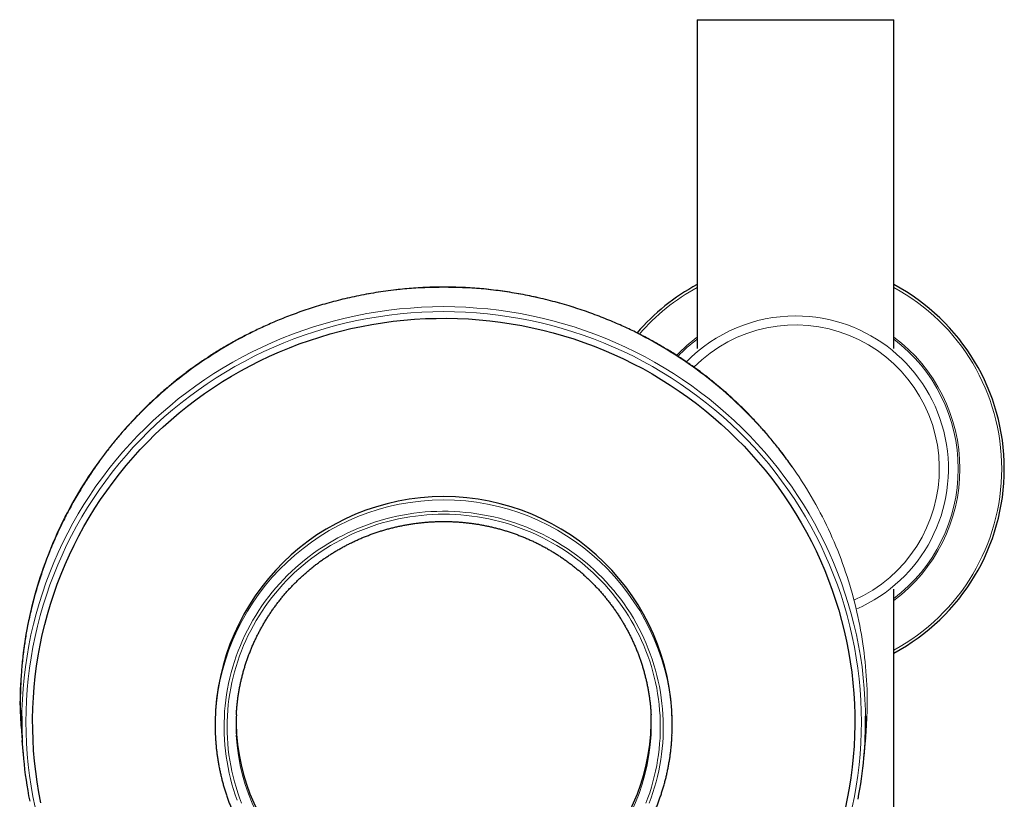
# Model space of a CAD drawing. Header units: millimetres. Extents: x 8 to 1018, y 12 to 2184.
# Tile 49 of 52: x 505 to 614, y 2097 to 2184. Entities that reach past the tile are written whole.
import ezdxf

# ---------------------------------------------------------------- set-up
doc = ezdxf.new("R2010")
doc.units = ezdxf.units.MM

msp = doc.modelspace()

# ---------------------------------------------------------------- linework, layer by layer
at = {"color": 7, "linetype": 'Continuous', "lineweight": 30}
for p, q in [((580.09, 2183.89), (580.09, 2147.28)), ((580.09, 2183.89), (601.99, 2183.89)), ((601.99, 2147.28), (601.99, 2183.89)), ((601.99, 1936.87), (601.99, 2120.5)), ((526.39, 2105.71), (526.39, 2105.34)), ((577.31, 2105.34), (577.31, 2105.71)), ((504.79, 2105.23), (504.9, 2103.64)), ((504.87, 2103.64), (505.05, 2101.67)), ((598.65, 2101.67), (598.83, 2103.64)), ((598.81, 2103.85), (598.8, 2103.64))]:
    msp.add_line(p, q, dxfattribs=at)
at = {"color": 8, "linetype": 'Continuous', "lineweight": 0, "flags": 128}
for points in [[(504.86, 2106.36), (504.87, 2107.02), (504.92, 2108.22), (505, 2109.43), (505.12, 2110.63), (505.26, 2111.83), (505.44, 2113.03), (505.64, 2114.22), (505.88, 2115.4), (506.16, 2116.58), (506.46, 2117.75), (506.79, 2118.91), (507.16, 2120.06), (507.55, 2121.21), (507.98, 2122.34), (508.43, 2123.46), (508.92, 2124.57), (509.44, 2125.67), (509.98, 2126.75), (510.55, 2127.82), (511.15, 2128.87), (511.78, 2129.91), (512.44, 2130.93), (513.12, 2131.94), (513.83, 2132.92), (514.57, 2133.89), (515.33, 2134.84), (516.12, 2135.77), (516.93, 2136.67), (517.76, 2137.56), (518.62, 2138.43), (519.5, 2139.27), (520.41, 2140.09), (521.33, 2140.88), (522.28, 2141.66), (523.24, 2142.4), (524.23, 2143.13), (525.23, 2143.82), (526.26, 2144.49), (527.3, 2145.14), (528.35, 2145.76), (529.43, 2146.35), (530.52, 2146.91), (531.62, 2147.44), (532.74, 2147.95), (533.87, 2148.43), (535.01, 2148.87), (536.16, 2149.29), (537.33, 2149.68), (538.5, 2150.04), (539.69, 2150.36), (540.88, 2150.66), (542.08, 2150.93), (543.29, 2151.16), (544.5, 2151.37), (545.72, 2151.54), (546.94, 2151.68), (548.16, 2151.79), (549.39, 2151.87), (550.62, 2151.92), (551.85, 2151.94), (553.08, 2151.92), (554.31, 2151.87), (555.54, 2151.79), (556.76, 2151.68), (557.98, 2151.54), (559.2, 2151.37), (560.41, 2151.16), (561.62, 2150.93), (562.82, 2150.66), (564.01, 2150.36), (565.19, 2150.04), (566.37, 2149.68), (567.53, 2149.29), (568.69, 2148.87), (569.83, 2148.43), (570.96, 2147.95), (572.08, 2147.44), (573.18, 2146.91), (574.27, 2146.35), (575.34, 2145.76), (576.4, 2145.14), (577.44, 2144.49), (578.46, 2143.82), (579.47, 2143.13), (580.45, 2142.4), (581.42, 2141.66), (582.37, 2140.88), (583.29, 2140.09), (584.19, 2139.27), (585.08, 2138.43), (585.93, 2137.56), (586.77, 2136.67), (587.58, 2135.77), (588.37, 2134.84), (589.13, 2133.89), (589.86, 2132.92), (590.57, 2131.94), (591.26, 2130.93), (591.91, 2129.91), (592.54, 2128.87), (593.14, 2127.82), (593.72, 2126.75), (594.26, 2125.67), (594.78, 2124.57), (595.26, 2123.46), (595.72, 2122.34), (596.14, 2121.21), (596.54, 2120.06), (596.9, 2118.91), (597.24, 2117.75), (597.54, 2116.58), (597.81, 2115.4), (598.05, 2114.22), (598.26, 2113.03), (598.44, 2111.83), (598.58, 2110.63), (598.69, 2109.43), (598.77, 2108.22), (598.82, 2107.02), (598.84, 2106.35)], [(551.85, 2151.39), (550.63, 2151.37), (549.41, 2151.32), (548.2, 2151.25), (546.99, 2151.14), (545.78, 2151), (544.57, 2150.82), (543.37, 2150.62), (542.18, 2150.39), (540.99, 2150.13), (539.81, 2149.83), (538.63, 2149.51), (537.47, 2149.15), (536.32, 2148.77), (535.17, 2148.35), (534.04, 2147.91), (532.92, 2147.44), (531.82, 2146.94), (530.73, 2146.41), (529.65, 2145.85), (528.59, 2145.27), (527.54, 2144.66), (526.51, 2144.02), (525.5, 2143.35), (524.5, 2142.66), (523.53, 2141.95), (522.57, 2141.21), (521.63, 2140.44), (520.72, 2139.66), (519.82, 2138.84), (518.95, 2138.01), (518.1, 2137.15), (517.27, 2136.28), (516.47, 2135.38), (515.69, 2134.46), (514.94, 2133.52), (514.21, 2132.56), (513.51, 2131.58), (512.83, 2130.59), (512.18, 2129.58), (511.56, 2128.55), (510.96, 2127.51), (510.39, 2126.45), (509.85, 2125.38), (509.34, 2124.29), (508.86, 2123.19), (508.41, 2122.08), (507.99, 2120.96), (507.6, 2119.83), (507.24, 2118.69), (506.91, 2117.54), (506.61, 2116.38), (506.34, 2115.21), (506.1, 2114.04), (505.9, 2112.86), (505.72, 2111.68), (505.58, 2110.49), (505.47, 2109.3), (505.39, 2108.11), (505.34, 2106.91), (505.32, 2105.72), (505.34, 2104.52), (505.39, 2103.33), (505.47, 2102.13), (505.58, 2100.94), (505.72, 2099.75), (505.9, 2098.57), (506.1, 2097.39), (506.34, 2096.22)], [(597.36, 2096.22), (597.6, 2097.39), (597.8, 2098.57), (597.98, 2099.75), (598.12, 2100.94), (598.23, 2102.13), (598.31, 2103.33), (598.36, 2104.52), (598.37, 2105.72), (598.36, 2106.91), (598.31, 2108.11), (598.23, 2109.3), (598.12, 2110.49), (597.98, 2111.68), (597.8, 2112.86), (597.6, 2114.04), (597.36, 2115.21), (597.09, 2116.38), (596.79, 2117.54), (596.46, 2118.69), (596.1, 2119.83), (595.71, 2120.96), (595.28, 2122.08), (594.83, 2123.19), (594.35, 2124.29), (593.84, 2125.38), (593.3, 2126.45), (592.74, 2127.51), (592.14, 2128.55), (591.52, 2129.58), (590.87, 2130.59), (590.19, 2131.58), (589.49, 2132.56), (588.76, 2133.52), (588.01, 2134.46), (587.23, 2135.38), (586.42, 2136.28), (585.6, 2137.15), (584.75, 2138.01), (583.88, 2138.84), (582.98, 2139.66), (582.06, 2140.44), (581.13, 2141.21), (580.17, 2141.95), (579.2, 2142.66), (578.2, 2143.35), (577.19, 2144.02), (576.16, 2144.66), (575.11, 2145.27), (574.05, 2145.85), (572.97, 2146.41), (571.88, 2146.94), (570.77, 2147.44), (569.65, 2147.91), (568.52, 2148.35), (567.38, 2148.77), (566.23, 2149.15), (565.06, 2149.51), (563.89, 2149.83), (562.71, 2150.13), (561.52, 2150.39), (560.33, 2150.62), (559.13, 2150.82), (557.92, 2151), (556.71, 2151.14), (555.5, 2151.25), (554.28, 2151.32), (553.07, 2151.37), (551.85, 2151.39)], [(574.72, 2096.65), (574.94, 2097.24), (575.14, 2097.84), (575.33, 2098.44), (575.5, 2099.04), (575.66, 2099.65), (575.8, 2100.27), (575.92, 2100.88), (576.02, 2101.51), (576.11, 2102.13), (576.18, 2102.75), (576.24, 2103.38), (576.28, 2104.01), (576.3, 2104.64), (576.31, 2105.26), (576.3, 2105.89), (576.27, 2106.52), (576.22, 2107.15), (576.16, 2107.77), (576.08, 2108.4), (575.99, 2109.02), (575.88, 2109.64), (575.75, 2110.26), (575.6, 2110.87), (575.44, 2111.48), (575.27, 2112.08), (575.07, 2112.68), (574.86, 2113.28), (574.64, 2113.86), (574.4, 2114.45), (574.14, 2115.02), (573.87, 2115.59), (573.59, 2116.16), (573.29, 2116.71), (572.97, 2117.26), (572.64, 2117.8), (572.29, 2118.33), (571.94, 2118.85), (571.56, 2119.36), (571.18, 2119.86), (570.78, 2120.35), (570.37, 2120.84), (569.94, 2121.31), (569.5, 2121.77), (569.06, 2122.21), (568.59, 2122.65), (568.12, 2123.08), (567.64, 2123.49), (567.14, 2123.89), (566.64, 2124.27), (566.12, 2124.65), (565.6, 2125.01), (565.06, 2125.35), (564.52, 2125.69), (563.97, 2126.01), (563.41, 2126.31), (562.84, 2126.6), (562.26, 2126.88), (561.68, 2127.14), (561.09, 2127.38), (560.49, 2127.61), (559.89, 2127.83), (559.28, 2128.02), (558.67, 2128.21), (558.05, 2128.38), (557.43, 2128.53), (556.81, 2128.66), (556.18, 2128.78), (555.54, 2128.89), (554.91, 2128.97), (554.27, 2129.04), (553.64, 2129.1), (553, 2129.13), (552.36, 2129.16), (551.72, 2129.16), (551.07, 2129.15), (550.43, 2129.12), (549.8, 2129.08), (549.16, 2129.02), (548.52, 2128.94), (547.89, 2128.84), (547.26, 2128.73), (546.63, 2128.61), (546.01, 2128.47), (545.39, 2128.31), (544.77, 2128.13), (544.16, 2127.94), (543.55, 2127.74), (542.96, 2127.52), (542.36, 2127.28), (541.77, 2127.03), (541.19, 2126.76), (540.62, 2126.48), (540.06, 2126.19), (539.5, 2125.88), (538.95, 2125.55), (538.41, 2125.21), (537.88, 2124.86), (537.36, 2124.49), (536.85, 2124.11), (536.35, 2123.72), (535.86, 2123.32), (535.38, 2122.9), (534.91, 2122.47), (534.45, 2122.03), (534.01, 2121.58), (533.58, 2121.11), (533.16, 2120.64), (532.75, 2120.15), (532.36, 2119.66), (531.98, 2119.15), (531.61, 2118.63), (531.26, 2118.11), (530.92, 2117.57), (530.59, 2117.03), (530.28, 2116.48), (529.99, 2115.92), (529.71, 2115.36), (529.45, 2114.79), (529.2, 2114.21), (528.96, 2113.62), (528.74, 2113.03), (528.54, 2112.43), (528.36, 2111.83), (528.19, 2111.22), (528.03, 2110.61), (527.89, 2110), (527.77, 2109.38), (527.67, 2108.76), (527.58, 2108.14), (527.51, 2107.51), (527.45, 2106.89), (527.42, 2106.26), (527.4, 2105.63), (527.39, 2105), (527.4, 2104.37), (527.43, 2103.75), (527.48, 2103.12), (527.54, 2102.49), (527.62, 2101.87), (527.72, 2101.25), (527.83, 2100.63), (527.96, 2100.01), (528.1, 2099.4), (528.26, 2098.79), (528.44, 2098.19), (528.64, 2097.59), (528.85, 2096.99)], [(529.33, 2096.67), (529.11, 2097.25), (528.91, 2097.83), (528.72, 2098.43), (528.55, 2099.02), (528.39, 2099.62), (528.25, 2100.23), (528.13, 2100.84), (528.02, 2101.45), (527.93, 2102.06), (527.86, 2102.68), (527.8, 2103.29), (527.76, 2103.91), (527.73, 2104.53), (527.73, 2105.15), (527.73, 2105.77), (527.76, 2106.39), (527.8, 2107.01), (527.86, 2107.63), (527.93, 2108.24), (528.02, 2108.86), (528.13, 2109.47), (528.25, 2110.08), (528.39, 2110.68), (528.55, 2111.28), (528.72, 2111.88), (528.91, 2112.47), (529.11, 2113.06), (529.33, 2113.64), (529.56, 2114.21), (529.81, 2114.78), (530.08, 2115.35), (530.35, 2115.9), (530.65, 2116.45), (530.96, 2116.99), (531.28, 2117.52), (531.62, 2118.05), (531.97, 2118.56), (532.33, 2119.07), (532.71, 2119.57), (533.1, 2120.05), (533.51, 2120.53), (533.92, 2121), (534.35, 2121.45), (534.79, 2121.9), (535.24, 2122.33), (535.71, 2122.75), (536.18, 2123.16), (536.67, 2123.55), (537.16, 2123.94), (537.67, 2124.31), (538.19, 2124.67), (538.71, 2125.01), (539.24, 2125.34), (539.79, 2125.66), (540.34, 2125.96), (540.9, 2126.25), (541.46, 2126.52), (542.04, 2126.78), (542.62, 2127.03), (543.2, 2127.26), (543.8, 2127.47), (544.39, 2127.67), (545, 2127.86), (545.61, 2128.02), (546.22, 2128.18), (546.83, 2128.31), (547.45, 2128.44), (548.07, 2128.54), (548.7, 2128.63), (549.33, 2128.7), (549.96, 2128.76), (550.59, 2128.8), (551.22, 2128.82), (551.85, 2128.83), (552.48, 2128.82), (553.11, 2128.8), (553.74, 2128.76), (554.37, 2128.7), (555, 2128.63), (555.62, 2128.54), (556.24, 2128.44), (556.86, 2128.31), (557.48, 2128.18), (558.09, 2128.02), (558.7, 2127.86), (559.3, 2127.67), (559.9, 2127.47), (560.49, 2127.26), (561.08, 2127.03), (561.66, 2126.78), (562.23, 2126.52), (562.8, 2126.25), (563.36, 2125.96), (563.91, 2125.66), (564.45, 2125.34), (564.99, 2125.01), (565.51, 2124.67), (566.03, 2124.31), (566.53, 2123.94), (567.03, 2123.55), (567.52, 2123.16), (567.99, 2122.75), (568.45, 2122.33), (568.91, 2121.9), (569.35, 2121.45), (569.78, 2121), (570.19, 2120.53), (570.6, 2120.05), (570.99, 2119.57), (571.36, 2119.07), (571.73, 2118.56), (572.08, 2118.05), (572.42, 2117.52), (572.74, 2116.99), (573.05, 2116.45), (573.34, 2115.9), (573.62, 2115.35), (573.89, 2114.78), (574.14, 2114.21), (574.37, 2113.64), (574.59, 2113.06), (574.79, 2112.47), (574.98, 2111.88), (575.15, 2111.28), (575.3, 2110.68), (575.44, 2110.08), (575.57, 2109.47), (575.67, 2108.86), (575.76, 2108.24), (575.84, 2107.63), (575.9, 2107.01), (575.94, 2106.39), (575.96, 2105.77), (575.97, 2105.15), (575.96, 2104.53), (575.94, 2103.91), (575.9, 2103.29), (575.84, 2102.68), (575.76, 2102.06), (575.67, 2101.45), (575.57, 2100.84), (575.44, 2100.23), (575.3, 2099.62), (575.15, 2099.02), (574.98, 2098.43), (574.79, 2097.83), (574.59, 2097.25), (574.37, 2096.67)]]:
    msp.add_lwpolyline(points, dxfattribs=at)
at = {"color": 7, "linetype": 'Continuous', "lineweight": 30, "flags": 128}
msp.add_lwpolyline([(506.99, 2096.7), (506.77, 2097.86), (506.57, 2099.02), (506.41, 2100.18), (506.28, 2101.35), (506.18, 2102.53), (506.11, 2103.7), (506.07, 2104.88), (506.06, 2106.05), (506.09, 2107.23), (506.15, 2108.41), (506.23, 2109.58), (506.35, 2110.75), (506.5, 2111.92), (506.68, 2113.08), (506.9, 2114.24), (507.14, 2115.39), (507.41, 2116.54), (507.72, 2117.67), (508.05, 2118.8), (508.42, 2119.93), (508.81, 2121.04), (509.23, 2122.14), (509.69, 2123.23), (510.17, 2124.3), (510.68, 2125.37), (511.22, 2126.42), (511.78, 2127.46), (512.38, 2128.48), (513, 2129.49), (513.64, 2130.48), (514.32, 2131.45), (515.02, 2132.4), (515.74, 2133.34), (516.49, 2134.26), (517.26, 2135.16), (518.06, 2136.04), (518.88, 2136.89), (519.73, 2137.73), (520.59, 2138.55), (521.48, 2139.34), (522.38, 2140.11), (523.31, 2140.85), (524.26, 2141.57), (525.22, 2142.27), (526.21, 2142.94), (527.21, 2143.59), (528.23, 2144.21), (529.26, 2144.8), (530.31, 2145.37), (531.38, 2145.91), (532.46, 2146.42), (533.55, 2146.9), (534.66, 2147.36), (535.77, 2147.79), (536.9, 2148.19), (538.04, 2148.56), (539.19, 2148.9), (540.34, 2149.21), (541.51, 2149.49), (542.68, 2149.74), (543.85, 2149.96), (545.04, 2150.15), (546.22, 2150.31), (547.42, 2150.44), (548.61, 2150.54), (549.81, 2150.61), (551.01, 2150.64), (552.2, 2150.65), (553.4, 2150.62), (554.6, 2150.57), (555.79, 2150.48), (556.99, 2150.37), (558.18, 2150.22), (559.36, 2150.04), (560.54, 2149.83), (561.72, 2149.59), (562.88, 2149.33), (564.04, 2149.03), (565.19, 2148.7), (566.33, 2148.34), (567.47, 2147.95), (568.59, 2147.54), (569.7, 2147.09), (570.8, 2146.62), (571.88, 2146.12), (572.95, 2145.59), (574.01, 2145.04), (575.05, 2144.45), (576.07, 2143.84), (577.08, 2143.21), (578.07, 2142.55), (579.05, 2141.86), (580, 2141.15), (580.94, 2140.41), (581.85, 2139.65), (582.75, 2138.87), (583.62, 2138.07), (584.47, 2137.24), (585.3, 2136.39), (586.11, 2135.52), (586.89, 2134.63), (587.65, 2133.72), (588.39, 2132.79), (589.1, 2131.84), (589.78, 2130.87), (590.44, 2129.89), (591.07, 2128.89), (591.68, 2127.87), (592.25, 2126.84), (592.8, 2125.8), (593.33, 2124.74), (593.82, 2123.67), (594.28, 2122.58), (594.72, 2121.49), (595.12, 2120.38), (595.5, 2119.26), (595.85, 2118.14), (596.16, 2117), (596.45, 2115.86), (596.71, 2114.71), (596.93, 2113.55), (597.12, 2112.39), (597.29, 2111.23), (597.42, 2110.06), (597.52, 2108.88), (597.59, 2107.71), (597.63, 2106.53), (597.63, 2105.36), (597.61, 2104.18), (597.55, 2103), (597.46, 2101.83), (597.34, 2100.66), (597.19, 2099.49), (597.01, 2098.33), (596.8, 2097.17), (596.56, 2096.02)], dxfattribs=at)
at = {"color": 7, "linetype": 'Continuous', "lineweight": 30}
for centre, radius, start, end in [((591.04, 2133.89), 23.25, 118.0971, 139.4112), ((591.04, 2133.89), 23.25, 298.0971, 61.9029), ((551.85, 2105.33), 25.46, 0.8482, 179.1518), ((552.77, 2105.34), 24.53, 357.335, 3.0163), ((550.16, 2105.81), 45.31, 179.3093, 191.3464), ((550.92, 2105.34), 24.53, 177.1783, 182.9918), ((551.01, 2105.34), 22.28, 177.0034, 182.8745), ((552.69, 2105.34), 22.28, 357.3282, 3.0011), ((553.53, 2105.81), 45.31, 348.908, 0.6776), ((551.85, 2106.05), 23.13, 181.3131, 358.6869)]:
    msp.add_arc(centre, radius, start, end, dxfattribs=at)
at = {"color": 8, "linetype": 'Continuous', "lineweight": 0}
for centre, radius, start, end in [((591.04, 2133.89), 22.96, 118.4881, 139.2331), ((591.04, 2133.89), 22.96, 298.4881, 61.5119), ((591.04, 2133.89), 17.02, 90, 135.6069), ((591.04, 2133.89), 17.02, 293.3265, 90), ((591.04, 2133.89), 16.01, 293.9622, 135.0063), ((591.04, 2133.89), 18.3, 126.7587, 136.3753), ((591.04, 2133.89), 18.12, 127.1747, 136.2723), ((591.04, 2133.89), 18.3, 306.7587, 53.2413), ((591.04, 2133.89), 18.12, 307.1747, 52.8253), ((551.85, 2104.94), 25.48, 3.8192, 176.3683), ((551.65, 2105.58), 22.94, 183.3922, 270.4901), ((552.05, 2105.57), 22.93, 269.4904, 356.8259)]:
    msp.add_arc(centre, radius, start, end, dxfattribs=at)
for points, knots in [([(551.85, 2154.1), (550.46, 2154.07), (547.67, 2154), (543.53, 2153.43), (539.45, 2152.54), (535.47, 2151.29), (531.62, 2149.7), (527.93, 2147.78), (524.42, 2145.54), (521.13, 2143.02), (518.08, 2140.21), (515.29, 2137.15), (512.79, 2133.87), (510.59, 2130.38), (508.72, 2126.71), (507.19, 2122.89), (506, 2118.96), (505.17, 2114.93), (504.73, 2110.86), (504.6, 2107.61), (504.75, 2105.74), (504.79, 2105.23)], [0, 0, 0, 0, 0.054428, 0.108856, 0.163284, 0.217711, 0.272139, 0.326567, 0.380995, 0.435423, 0.489851, 0.544279, 0.598706, 0.653134, 0.707562, 0.76199, 0.816418, 0.870846, 0.925274, 0.979701, 1, 1, 1, 1]), ([(551.85, 2154.12), (551.85, 2154.12), (551.85, 2154.12), (551.85, 2154.12), (551.85, 2154.11), (551.85, 2154.1)], [0, 0, 0, 0, 0.1290098, 0.5620427, 1, 1, 1, 1]), ([(551.85, 2154.1), (553.24, 2154.07), (556.02, 2154), (560.17, 2153.43), (564.24, 2152.54), (568.22, 2151.29), (572.08, 2149.7), (575.77, 2147.78), (579.28, 2145.54), (582.57, 2143.02), (585.62, 2140.21), (588.41, 2137.15), (590.91, 2133.87), (593.1, 2130.38), (594.98, 2126.71), (596.51, 2122.89), (597.69, 2118.96), (598.52, 2114.93), (598.97, 2110.86), (599.09, 2107.15), (598.89, 2104.82), (598.81, 2103.85)], [0, 0, 0, 0, 0.0534447, 0.1068893, 0.160334, 0.2137787, 0.2672233, 0.320668, 0.3741126, 0.4275573, 0.481002, 0.5344466, 0.5878913, 0.641336, 0.6947806, 0.7482253, 0.8016699, 0.8551146, 0.9085593, 0.9620039, 1, 1, 1, 1])]:
    msp.add_open_spline(points, degree=3, knots=knots, dxfattribs=at)
at = {"color": 7, "linetype": 'Continuous', "lineweight": 30}
for points, knots in [([(551.85, 2154.12), (551.77, 2154.12), (551.33, 2154.12), (550.56, 2154.11), (549.52, 2154.07), (548.51, 2154), (547.51, 2153.92), (546.47, 2153.81), (545.4, 2153.68), (544.29, 2153.51), (543.21, 2153.32), (542.15, 2153.11), (541.11, 2152.88), (540.09, 2152.64), (539.1, 2152.37), (538.13, 2152.1), (537.2, 2151.81), (536.29, 2151.51), (535.41, 2151.2), (534.56, 2150.88), (533.74, 2150.56), (532.94, 2150.23), (532.18, 2149.89), (531.44, 2149.56), (530.74, 2149.22), (530.06, 2148.89), (529.41, 2148.55), (528.75, 2148.2), (528.08, 2147.82), (527.4, 2147.43), (526.75, 2147.04), (526.14, 2146.66), (525.56, 2146.28), (524.97, 2145.89), (524.37, 2145.48), (523.77, 2145.04), (523.18, 2144.61), (522.62, 2144.18), (522.07, 2143.75), (521.54, 2143.32), (520.97, 2142.84), (520.35, 2142.3), (519.71, 2141.72), (519.09, 2141.15), (518.53, 2140.6), (518.01, 2140.08), (517.53, 2139.59), (517.08, 2139.11), (516.64, 2138.63), (516.22, 2138.16), (515.79, 2137.67), (515.36, 2137.16), (514.93, 2136.62), (514.49, 2136.07), (514.06, 2135.51), (513.62, 2134.91), (513.17, 2134.29), (512.72, 2133.64), (512.27, 2132.97), (511.84, 2132.29), (511.41, 2131.59), (510.98, 2130.87), (510.55, 2130.12), (510.12, 2129.34), (509.7, 2128.53), (509.29, 2127.7), (508.88, 2126.84), (508.49, 2125.96), (508.12, 2125.09), (507.78, 2124.24), (507.47, 2123.41), (507.17, 2122.58), (506.89, 2121.73), (506.61, 2120.86), (506.35, 2119.96), (506.11, 2119.08), (505.9, 2118.22), (505.71, 2117.39), (505.54, 2116.59), (505.39, 2115.82), (505.26, 2115.06), (505.17, 2114.43), (505.09, 2113.9), (505.03, 2113.44), (504.97, 2112.96), (504.92, 2112.44), (504.86, 2111.89), (504.82, 2111.31), (504.77, 2110.71), (504.74, 2110.07), (504.71, 2109.39), (504.69, 2108.67), (504.69, 2107.92), (504.69, 2107.13), (504.71, 2106.31), (504.74, 2105.68), (504.76, 2105.32), (504.77, 2105.24)], [0, 0, 0, 0, 0.003251, 0.016925, 0.030396, 0.043664, 0.056728, 0.069589, 0.084482, 0.099089, 0.113409, 0.127441, 0.141459, 0.155175, 0.168587, 0.181693, 0.194494, 0.206988, 0.219176, 0.231031, 0.242581, 0.253828, 0.264771, 0.275413, 0.285571, 0.29544, 0.305021, 0.314315, 0.325006, 0.335293, 0.345178, 0.354666, 0.363758, 0.372456, 0.382555, 0.392299, 0.40185, 0.411211, 0.420382, 0.429364, 0.438158, 0.449944, 0.461379, 0.472463, 0.483197, 0.492485, 0.501496, 0.510229, 0.518684, 0.526906, 0.535372, 0.544207, 0.553414, 0.56251, 0.571945, 0.581719, 0.591834, 0.60229, 0.61309, 0.623588, 0.634393, 0.645505, 0.656925, 0.668655, 0.680693, 0.693039, 0.705693, 0.718511, 0.731087, 0.743179, 0.755013, 0.766586, 0.777897, 0.790658, 0.803066, 0.815121, 0.826822, 0.838169, 0.848968, 0.859424, 0.869539, 0.879311, 0.884909, 0.890937, 0.897405, 0.904314, 0.911662, 0.919307, 0.927376, 0.935868, 0.944784, 0.954318, 0.96429, 0.974701, 0.985549, 0.996832, 1, 1, 1, 1]), ([(590.66, 2134.09), (590.54, 2134.27), (590.25, 2134.68), (589.79, 2135.31), (589.29, 2135.97), (588.8, 2136.59), (588.31, 2137.19), (587.84, 2137.76), (587.37, 2138.29), (586.9, 2138.82), (586.42, 2139.33), (585.95, 2139.83), (585.49, 2140.3), (585.05, 2140.73), (584.62, 2141.14), (584.22, 2141.52), (583.83, 2141.88), (583.47, 2142.21), (583.13, 2142.51), (582.83, 2142.76), (582.58, 2142.98), (582.33, 2143.19), (582.06, 2143.41), (581.76, 2143.65), (581.44, 2143.91), (581.08, 2144.19), (580.7, 2144.48), (580.29, 2144.79), (579.85, 2145.11), (579.38, 2145.44), (578.89, 2145.79), (578.36, 2146.14), (577.8, 2146.51), (577.21, 2146.88), (576.61, 2147.24), (576.01, 2147.6), (575.39, 2147.95), (574.75, 2148.31), (574.08, 2148.66), (573.37, 2149.02), (572.64, 2149.38), (571.88, 2149.73), (571.08, 2150.09), (570.24, 2150.44), (569.37, 2150.79), (568.46, 2151.14), (567.52, 2151.47), (566.55, 2151.79), (565.55, 2152.1), (564.52, 2152.4), (563.47, 2152.67), (562.43, 2152.92), (561.43, 2153.14), (560.45, 2153.33), (559.46, 2153.5), (558.43, 2153.66), (557.39, 2153.79), (556.35, 2153.91), (555.3, 2154), (554.26, 2154.06), (553.2, 2154.1), (552.4, 2154.12), (551.94, 2154.12), (551.85, 2154.12)], [0, 0, 0, 0, 0.01449, 0.03336, 0.051658, 0.069324, 0.08636, 0.102771, 0.118558, 0.133727, 0.149703, 0.164938, 0.179437, 0.193202, 0.206234, 0.218538, 0.230113, 0.240961, 0.251083, 0.26048, 0.266693, 0.273672, 0.281421, 0.28994, 0.29923, 0.309291, 0.319809, 0.331058, 0.34304, 0.355755, 0.369207, 0.383137, 0.397784, 0.413149, 0.429239, 0.444219, 0.459785, 0.475937, 0.492678, 0.510011, 0.527937, 0.546459, 0.565579, 0.585662, 0.60637, 0.627704, 0.649665, 0.672254, 0.695051, 0.718451, 0.742454, 0.767057, 0.788402, 0.810177, 0.832379, 0.855007, 0.87806, 0.901535, 0.924054, 0.946947, 0.970211, 0.993847, 1, 1, 1, 1]), ([(528.76, 2106.51), (528.76, 2106.59), (528.77, 2106.81), (528.8, 2107.19), (528.84, 2107.64), (528.89, 2108.09), (528.95, 2108.53), (529.02, 2108.97), (529.1, 2109.42), (529.19, 2109.86), (529.28, 2110.3), (529.39, 2110.73), (529.5, 2111.17), (529.62, 2111.6), (529.75, 2112.03), (529.89, 2112.46), (530.04, 2112.88), (530.2, 2113.31), (530.36, 2113.72), (530.53, 2114.14), (530.72, 2114.55), (530.91, 2114.96), (531.1, 2115.36), (531.31, 2115.77), (531.52, 2116.16), (531.75, 2116.55), (531.98, 2116.94), (532.22, 2117.33), (532.46, 2117.7), (532.71, 2118.08), (532.97, 2118.45), (533.24, 2118.81), (533.52, 2119.17), (533.8, 2119.52), (534.09, 2119.87), (534.39, 2120.21), (534.69, 2120.55), (535, 2120.88), (535.32, 2121.2), (535.64, 2121.52), (535.97, 2121.83), (536.31, 2122.14), (536.65, 2122.43), (536.99, 2122.73), (537.35, 2123.01), (537.71, 2123.29), (538.07, 2123.56), (538.44, 2123.82), (538.82, 2124.08), (539.2, 2124.33), (539.58, 2124.57), (539.97, 2124.8), (540.37, 2125.03), (540.77, 2125.25), (541.17, 2125.46), (541.58, 2125.66), (541.99, 2125.86), (542.41, 2126.05), (542.83, 2126.23), (543.25, 2126.4), (543.68, 2126.56), (544.11, 2126.71), (544.54, 2126.86), (544.97, 2127), (545.41, 2127.13), (545.85, 2127.25), (546.3, 2127.36), (546.74, 2127.46), (547.19, 2127.56), (547.64, 2127.64), (548.09, 2127.72), (548.54, 2127.79), (548.99, 2127.85), (549.45, 2127.9), (549.9, 2127.94), (550.36, 2127.98), (550.82, 2128), (551.27, 2128.02), (551.73, 2128.02), (552.19, 2128.02), (552.65, 2128.01), (553.1, 2127.99), (553.56, 2127.96), (554.01, 2127.92), (554.47, 2127.88), (554.92, 2127.82), (555.38, 2127.76), (555.83, 2127.69), (556.28, 2127.6), (556.73, 2127.51), (557.17, 2127.41), (557.62, 2127.31), (558.06, 2127.19), (558.5, 2127.07), (558.93, 2126.93), (559.37, 2126.79), (559.8, 2126.64), (560.23, 2126.48), (560.65, 2126.32), (561.07, 2126.14), (561.49, 2125.96), (561.9, 2125.77), (562.31, 2125.57), (562.72, 2125.36), (563.12, 2125.15), (563.52, 2124.92), (563.91, 2124.69), (564.3, 2124.46), (564.68, 2124.21), (565.06, 2123.96), (565.43, 2123.7), (565.8, 2123.43), (566.16, 2123.16), (566.52, 2122.87), (566.87, 2122.59), (567.22, 2122.29), (567.55, 2121.99), (567.89, 2121.68), (568.21, 2121.37), (568.53, 2121.05), (568.85, 2120.72), (569.15, 2120.39), (569.45, 2120.05), (569.75, 2119.7), (570.03, 2119.35), (570.31, 2119), (570.58, 2118.64), (570.85, 2118.27), (571.11, 2117.9), (571.36, 2117.52), (571.6, 2117.14), (571.83, 2116.76), (572.06, 2116.37), (572.28, 2115.97), (572.49, 2115.57), (572.69, 2115.17), (572.88, 2114.76), (573.07, 2114.35), (573.25, 2113.94), (573.42, 2113.52), (573.58, 2113.1), (573.73, 2112.68), (573.87, 2112.25), (574.01, 2111.83), (574.13, 2111.39), (574.25, 2110.96), (574.36, 2110.52), (574.46, 2110.09), (574.55, 2109.65), (574.64, 2109.21), (574.71, 2108.76), (574.77, 2108.32), (574.83, 2107.87), (574.88, 2107.43), (574.91, 2106.98), (574.93, 2106.67), (574.94, 2106.52), (574.94, 2106.51)], [0, 0, 0, 0, 0.003484, 0.009999, 0.016515, 0.02303, 0.029545, 0.036061, 0.042576, 0.049091, 0.055606, 0.062121, 0.068636, 0.075151, 0.081665, 0.08818, 0.094695, 0.101209, 0.107723, 0.114238, 0.120752, 0.127266, 0.133779, 0.140293, 0.146807, 0.15332, 0.159833, 0.166347, 0.17286, 0.179372, 0.185885, 0.192398, 0.19891, 0.205422, 0.211934, 0.218446, 0.224958, 0.23147, 0.237981, 0.244492, 0.251003, 0.257514, 0.264025, 0.270536, 0.277046, 0.283556, 0.290067, 0.296577, 0.303086, 0.309596, 0.316106, 0.322615, 0.329124, 0.335634, 0.342143, 0.348652, 0.35516, 0.361669, 0.368178, 0.374686, 0.381194, 0.387703, 0.394211, 0.400719, 0.407227, 0.413735, 0.420243, 0.42675, 0.433258, 0.439766, 0.446273, 0.452781, 0.459288, 0.465795, 0.472303, 0.47881, 0.485317, 0.491825, 0.498332, 0.504839, 0.511347, 0.517854, 0.524361, 0.530868, 0.537376, 0.543883, 0.55039, 0.556898, 0.563405, 0.569912, 0.57642, 0.582928, 0.589435, 0.595943, 0.602451, 0.608958, 0.615466, 0.621974, 0.628482, 0.63499, 0.641499, 0.648007, 0.654516, 0.661024, 0.667533, 0.674042, 0.680551, 0.68706, 0.693569, 0.700078, 0.706588, 0.713097, 0.719607, 0.726117, 0.732627, 0.739137, 0.745647, 0.752158, 0.758669, 0.765179, 0.77169, 0.778202, 0.784713, 0.791224, 0.797736, 0.804248, 0.81076, 0.817272, 0.823784, 0.830296, 0.836809, 0.843322, 0.849835, 0.856348, 0.862861, 0.869374, 0.875888, 0.882401, 0.888915, 0.895429, 0.901943, 0.908457, 0.914971, 0.921486, 0.928, 0.934515, 0.94103, 0.947544, 0.954059, 0.960574, 0.967089, 0.973604, 0.980119, 0.986635, 0.99315, 0.999665, 1, 1, 1, 1]), ([(598.82, 2103.68), (598.83, 2103.79), (598.85, 2104.03), (598.88, 2104.41), (598.91, 2104.81), (598.93, 2105.24), (598.96, 2105.7), (598.97, 2106.08), (598.98, 2106.29), (598.98, 2106.35)], [0, 0, 0, 0, 0.129778, 0.270156, 0.421142, 0.582741, 0.754958, 0.937797, 1, 1, 1, 1]), ([(526.42, 2104.06), (526.43, 2104.02), (526.44, 2103.81), (526.46, 2103.46), (526.5, 2102.99), (526.55, 2102.52), (526.61, 2102.05), (526.68, 2101.58), (526.75, 2101.12), (526.84, 2100.65), (526.94, 2100.19), (527.04, 2099.73), (527.15, 2099.27), (527.27, 2098.81), (527.4, 2098.36), (527.54, 2097.91), (527.69, 2097.46), (527.84, 2097.01), (528.01, 2096.57), (528.18, 2096.13), (528.36, 2095.69), (528.55, 2095.26), (528.75, 2094.83), (528.95, 2094.4), (529.17, 2093.98), (529.39, 2093.56), (529.62, 2093.15), (529.86, 2092.74), (530.1, 2092.33), (530.36, 2091.93), (530.62, 2091.54), (530.89, 2091.15), (531.16, 2090.76), (531.45, 2090.38), (531.74, 2090), (532.04, 2089.63), (532.34, 2089.27), (532.65, 2088.91), (532.97, 2088.56), (533.3, 2088.21), (533.63, 2087.87), (533.97, 2087.54), (534.32, 2087.21), (534.67, 2086.89), (535.02, 2086.57), (535.39, 2086.26), (535.76, 2085.96), (536.13, 2085.67), (536.51, 2085.38), (536.9, 2085.1), (537.29, 2084.82), (537.69, 2084.56), (538.09, 2084.3), (538.49, 2084.05), (538.91, 2083.81), (539.32, 2083.57), (539.74, 2083.34), (540.17, 2083.12), (540.6, 2082.91), (541.03, 2082.7), (541.47, 2082.51), (541.91, 2082.32), (542.35, 2082.14), (542.8, 2081.97), (543.19, 2081.82), (543.43, 2081.74), (543.52, 2081.71)], [0, 0, 0, 0, 0.0045241, 0.0204198, 0.0363156, 0.0522115, 0.0681074, 0.0840033, 0.0998994, 0.1157955, 0.1316918, 0.1475881, 0.1634846, 0.1793813, 0.1952781, 0.2111751, 0.2270722, 0.2429695, 0.2588671, 0.2747648, 0.2906628, 0.306561, 0.3224594, 0.338358, 0.354257, 0.3701561, 0.3860556, 0.4019553, 0.4178553, 0.4337556, 0.4496562, 0.465557, 0.4814582, 0.4973596, 0.5132614, 0.5291635, 0.5450659, 0.5609686, 0.5768716, 0.5927749, 0.6086786, 0.6245825, 0.6404868, 0.6563914, 0.6722963, 0.6882014, 0.704107, 0.7200128, 0.7359189, 0.7518253, 0.767732, 0.7836389, 0.7995462, 0.8154538, 0.8313616, 0.8472697, 0.863178, 0.8790866, 0.8949955, 0.9109046, 0.9268139, 0.9427234, 0.9586332, 0.9745432, 0.9904534, 1, 1, 1, 1]), ([(548.62, 2080.54), (548.71, 2080.52), (548.95, 2080.49), (549.36, 2080.45), (549.84, 2080.41), (550.32, 2080.38), (550.8, 2080.35), (551.28, 2080.34), (551.76, 2080.33), (552.24, 2080.34), (552.72, 2080.35), (553.2, 2080.37), (553.68, 2080.4), (554.15, 2080.44), (554.63, 2080.48), (555.11, 2080.54), (555.58, 2080.6), (556.06, 2080.68), (556.53, 2080.76), (557, 2080.85), (557.47, 2080.95), (557.94, 2081.06), (558.41, 2081.18), (558.87, 2081.3), (559.33, 2081.44), (559.79, 2081.58), (560.24, 2081.73), (560.69, 2081.89), (561.14, 2082.06), (561.59, 2082.23), (562.03, 2082.42), (562.47, 2082.61), (562.9, 2082.81), (563.33, 2083.02), (563.76, 2083.24), (564.18, 2083.46), (564.6, 2083.7), (565.01, 2083.94), (565.42, 2084.18), (565.83, 2084.44), (566.23, 2084.7), (566.62, 2084.97), (567.01, 2085.25), (567.39, 2085.53), (567.77, 2085.83), (568.14, 2086.12), (568.51, 2086.43), (568.87, 2086.74), (569.22, 2087.06), (569.57, 2087.39), (569.91, 2087.72), (570.25, 2088.05), (570.58, 2088.4), (570.9, 2088.75), (571.21, 2089.1), (571.52, 2089.47), (571.82, 2089.83), (572.12, 2090.21), (572.4, 2090.59), (572.68, 2090.97), (572.96, 2091.36), (573.22, 2091.75), (573.48, 2092.15), (573.73, 2092.55), (573.97, 2092.96), (574.2, 2093.37), (574.43, 2093.79), (574.65, 2094.21), (574.86, 2094.63), (575.06, 2095.06), (575.25, 2095.49), (575.44, 2095.93), (575.61, 2096.37), (575.78, 2096.81), (575.94, 2097.25), (576.09, 2097.7), (576.23, 2098.15), (576.37, 2098.61), (576.49, 2099.06), (576.61, 2099.52), (576.72, 2099.98), (576.81, 2100.44), (576.9, 2100.9), (576.98, 2101.37), (577.06, 2101.84), (577.12, 2102.3), (577.17, 2102.77), (577.22, 2103.24), (577.25, 2103.71), (577.27, 2104.03), (577.28, 2104.19), (577.28, 2104.2)], [0, 0, 0, 0, 0.006128, 0.017551, 0.028975, 0.040399, 0.051822, 0.063246, 0.07467, 0.086094, 0.097518, 0.108942, 0.120366, 0.13179, 0.143213, 0.154637, 0.166061, 0.177485, 0.188909, 0.200332, 0.211756, 0.223179, 0.234603, 0.246026, 0.257449, 0.268872, 0.280295, 0.291718, 0.303141, 0.314564, 0.325986, 0.337408, 0.348831, 0.360253, 0.371675, 0.383096, 0.394518, 0.405939, 0.417361, 0.428782, 0.440202, 0.451623, 0.463044, 0.474464, 0.485884, 0.497304, 0.508723, 0.520143, 0.531562, 0.542981, 0.5544, 0.565818, 0.577237, 0.588655, 0.600073, 0.61149, 0.622908, 0.634325, 0.645742, 0.657158, 0.668575, 0.679991, 0.691407, 0.702823, 0.714239, 0.725654, 0.737069, 0.748484, 0.759899, 0.771314, 0.782728, 0.794143, 0.805557, 0.81697, 0.828384, 0.839798, 0.851211, 0.862624, 0.874038, 0.88545, 0.896863, 0.908276, 0.919689, 0.931101, 0.942514, 0.953926, 0.965338, 0.97675, 0.988163, 0.999575, 1, 1, 1, 1])]:
    msp.add_open_spline(points, degree=3, knots=knots, dxfattribs=at)

doc.saveas('drawing.dxf')
